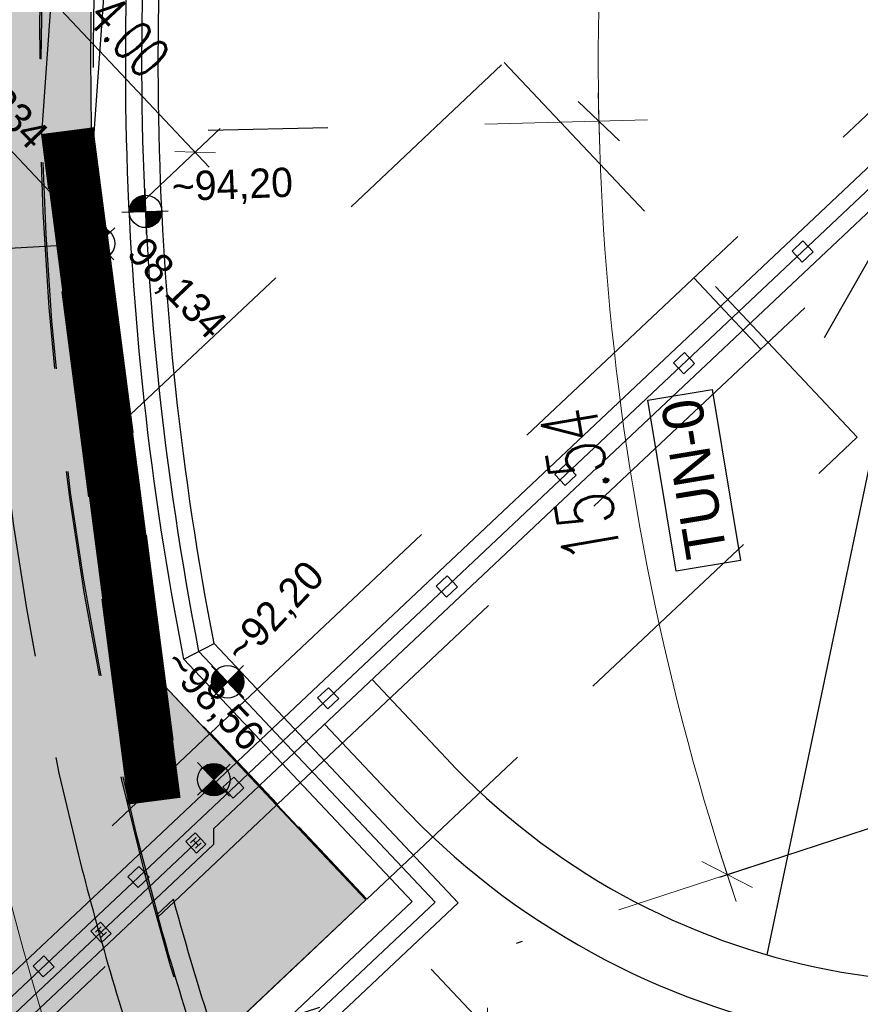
# Model space of a CAD drawing. Header units: metres. Extents: x 3458045 to 3462392, y 5482308 to 5484762.
# Tile 30 of 256: x 3459774 to 3459787, y 5483415 to 5483431. Entities that reach past the tile are written whole.
import ezdxf

# ---------------------------------------------------------------- set-up
doc = ezdxf.new("R2010")
doc.units = ezdxf.units.M
doc.header["$PDMODE"] = 3
doc.header["$PDSIZE"] = 0.1
for name, pattern in [('AUSGEZOGEN', [2, 1, 1]), ('STRICHPUNKT2', [12.7, 6.35, -3.175, 0, -3.175]), ('VERDECKT', [9.525, 6.35, -3.175]), ('VERDECKT2', [4.7625, 3.175, -1.5875])]:
    doc.linetypes.add(name, pattern=pattern)
doc.layers.get('0').update_dxf_attribs({"linetype": 'CONTINUOUS'})
doc.layers.get('DEFPOINTS').update_dxf_attribs({"linetype": 'CONTINUOUS'})
for name, color, linetype in [('SP_ACHSE_8901', 7, 'CONTINUOUS'), ('SP_ACHSE_8911', 7, 'CONTINUOUS'), ('SP_AXIS', 7, 'CONTINUOUS'), ('SP_BAUGRUBE-TEXT', 210, 'AUSGEZOGEN'), ('SP_BAUGRUBE-VERBAU', 210, 'AUSGEZOGEN'), ('SP_Berührungsschutz', 1, 'CONTINUOUS'), ('SP_Blockfugen', 2, 'STRICHPUNKT2'), ('SP_BW5xx-StwWarenhofOst', 7, 'CONTINUOUS'), ('SP_SOLID_Tunnelsohle_L7+8', 254, 'CONTINUOUS'), ('SP_StadtbahnFluchtweg', 1, 'CONTINUOUS'), ('SP_TEXT', 2, 'CONTINUOUS'), ('SP_TrogTunnel-Bautoleranz', 160, 'VERDECKT2'), ('SP_Tunnelportal', 2, 'VERDECKT2'), ('SP_Tunnelsohle_L7+8', 1, 'CONTINUOUS'), ('SP_Tunnelwand-POLYGONAL', 80, 'VERDECKT2'), ('SP_Tunnelwand_L6', 2, 'VERDECKT2'), ('SP_Tunnelwand_L7+8', 2, 'VERDECKT2'), ('SP_Vb_Planung', 10, 'CONTINUOUS'), ('SP_VERM', 1, 'CONTINUOUS'), ('SP_VERM-VA-B44', 150, 'CONTINUOUS'), ('T__AXIS', 3, 'CONTINUOUS')]:
    doc.layers.add(name, color=color, linetype=linetype)
doc.layers.add('SP_Geländer', color=1, linetype='CONTINUOUS', lineweight=25)
doc.layers.add('SP_HILF', color=6, linetype='CONTINUOUS', plot=False)
doc.styles.add('K_ISOCP', font='k_isocp.shx')
doc.styles.add('SP_F', font='romans.shx', dxfattribs={"width": 0.7, "bigfont": 'sp_f.shx'})
doc.linetypes.add('EISENBAHN', pattern='A,0.15,[130,ltypeshp.shx,S=0.25,R=0,X=0,Y=0],0.15', length=0.3)
doc.linetypes.add('ZICKZACK', pattern='A,0.00254,-5.08,[131,ltypeshp.shx,S=5.08,R=0,X=-5.08,Y=0],-10.16,[131,ltypeshp.shx,S=5.08,R=180,X=5.08,Y=0],-5.08', length=20.32254)
doc.dimstyles.new('SOFI25$0', dxfattribs={"dimtxt": 2.5, "dimasz": 0.25, "dimexe": 0.9, "dimexo": 0.625, "dimgap": 0.675, "dimtad": 1, "dimdec": 3, "dimrnd": 0.001, "dimzin": 1, "dimdsep": 46, "dimtxsty": 'SP_F', "dimblk1": 'SOF_BEMSTR1', "dimblk2": 'SOF_BEMSTR2', "dimsah": 1, "dimcen": 2.5, "dimse1": 1, "dimse2": 1, "dimclrd": 1, "dimclre": 1, "dimclrt": 1, "dimaunit": 2, "dimadec": 3, "dimazin": 0, "dimtfac": 1, "dimtdec": 3, "dimtmove": 0, "dimatfit": 3, "dimfxl": 1, "dimtolj": 1, "dimtzin": 0, "dimlwd": 0, "dimlwe": 0, "dimarcsym": 0})

# ---------------------------------------------------------------- blocks, each defined once
blk = doc.blocks.new('A$C7F2E35D4')
at = {"layer": 'SP_Berührungsschutz'}
for points in [[(-0.06, 0.057), (0.06, 0.057)], [(0, -0.057), (0, 0.057)], [(-0.06, -0.057), (0.06, -0.057)]]:
    blk.add_lwpolyline(points, dxfattribs=at)
blk = doc.blocks.new('SOF_BEMSTR2')
at = {"color": 0, "linetype": 'ByBlock', "lineweight": -2}
for p, q in [((0, -20), (0, 8.5)), ((3.535, 3.535), (-3.535, -3.535)), ((-5, 0), (5, 0))]:
    blk.add_line(p, q, dxfattribs=at)
blk = doc.blocks.new('SOFI-HK', base_point=(0, 0.000969))
at = {"color": 0, "linetype": 'Continuous'}
for p, q in [((0, 0.139982), (0, -0.138069)), ((-0.145258, 0.000969), (0.139135, 0.000969))]:
    blk.add_line(p, q, dxfattribs=at)
at = {"color": 0, "linetype": 'Continuous', "const_width": 0.1}
for points in [[(0, 0.050969, 0.414214), (-0.05, 0.000969)], [(0.05, 0.000969, -0.414214), (0, -0.049031)]]:
    blk.add_lwpolyline(points, format="xyb", dxfattribs=at)
at = {"color": 0, "linetype": 'Continuous'}
blk.add_circle((0, 0.000969), 0.1, dxfattribs=at)
blk = doc.blocks.new('SOF_BEMSTR1')
at = {"color": 0, "linetype": 'ByBlock', "lineweight": -2}
for p, q in [((0, 20), (0, -8.5)), ((3.535, 3.535), (-3.535, -3.535)), ((-5, 0), (5, 0))]:
    blk.add_line(p, q, dxfattribs=at)
blk = doc.blocks.new('*D112')
at = {"layer": 'DEFPOINTS', "color": 0, "linetype": 'AUSGEZOGEN', "transparency": 16777216}
for p in [(3459772.823, 5483430.688), (3459776.326, 5483428.493), (3459775.566, 5483427.777)]:
    blk.add_point(p, dxfattribs=at)
at = {"layer": 'SP_VERM-VA-B44', "color": 1, "linetype": 'AUSGEZOGEN', "lineweight": 0, "transparency": 16777216}
blk.add_line((3459773.626, 5483431.359), (3459776.283, 5483428.538), dxfattribs=at)
at = {"layer": 'SP_VERM-VA-B44', "color": 1, "linetype": 'AUSGEZOGEN', "lineweight": 0, "transparency": 16777216, "xscale": 0.0625, "yscale": 0.0625, "zscale": 0.0625}
for name, p, rotation in [('SOF_BEMSTR1', (3459773.584, 5483431.404), 133.285433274), ('SOF_BEMSTR2', (3459776.326, 5483428.493), 313.285433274)]:
    blk.add_blockref(name, p, dxfattribs=dict(at, rotation=rotation))
at = {"layer": 'SP_VERM-VA-B44', "color": 1, "linetype": 'AUSGEZOGEN', "transparency": 16777216, "insert": (3459775.305, 5483430.279), "char_height": 0.625, "attachment_point": 5, "rotation": 313.2854, "style": 'SP_F'}
blk.add_mtext('\\A1;\\A1;4.00{\\H.7x;\\S^ ;}', dxfattribs=at)
blk = doc.blocks.new('*D182')
at = {"layer": 'DEFPOINTS', "color": 0, "linetype": 'AUSGEZOGEN', "transparency": 16777216}
for p in [(3459779.655, 5483416.268), (3459780.803, 5483415.05), (3459777.835, 5483414.554)]:
    blk.add_point(p, dxfattribs=at)
at = {"layer": 'SP_VERM', "color": 1, "linetype": 'AUSGEZOGEN', "lineweight": 0, "transparency": 16777216}
blk.add_line((3459779.028, 5483413.379), (3459780.757, 5483415.007), dxfattribs=at)
at = {"layer": 'SP_VERM', "color": 1, "linetype": 'AUSGEZOGEN', "lineweight": 0, "transparency": 16777216, "xscale": 0.0625, "yscale": 0.0625, "zscale": 0.0625}
for name, p, rotation in [('SOF_BEMSTR1', (3459780.803, 5483415.05), 43.28543321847), ('SOF_BEMSTR2', (3459778.983, 5483413.336), 223.28543321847)]:
    blk.add_blockref(name, p, dxfattribs=dict(at, rotation=rotation))
at = {"layer": 'SP_VERM', "color": 1, "linetype": 'AUSGEZOGEN', "transparency": 16777216, "insert": (3459779.515, 5483414.631), "char_height": 0.625, "attachment_point": 5, "rotation": 43.2854, "style": 'SP_F'}
blk.add_mtext('\\A1;\\A1;2.50{\\H.7x;\\S^ ;}', dxfattribs=at)
blk = doc.blocks.new('*D188')
at = {"layer": 'DEFPOINTS', "color": 0, "linetype": 'AUSGEZOGEN', "transparency": 16777216}
for p in [(3459754.212, 5483421.148), (3459774.001, 5483414.81), (3459761.168, 5483404.84)]:
    blk.add_point(p, dxfattribs=at)
at = {"layer": 'SP_VERM', "color": 1, "linetype": 'AUSGEZOGEN', "lineweight": 0, "transparency": 16777216}
blk.add_line((3459750.688, 5483418.331), (3459761.13, 5483404.89), dxfattribs=at)
at = {"layer": 'SP_VERM', "color": 1, "linetype": 'AUSGEZOGEN', "lineweight": 0, "transparency": 16777216, "xscale": 0.0625, "yscale": 0.0625, "zscale": 0.0625}
for name, p, rotation in [('SOF_BEMSTR2', (3459750.649, 5483418.38), 127.8419269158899), ('SOF_BEMSTR1', (3459761.168, 5483404.84), 307.8419269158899)]:
    blk.add_blockref(name, p, dxfattribs=dict(at, rotation=rotation))
at = {"layer": 'SP_VERM', "color": 1, "linetype": 'AUSGEZOGEN', "transparency": 16777216, "insert": (3459756.289, 5483411.906), "char_height": 0.625, "attachment_point": 5, "rotation": 307.8419, "style": 'SP_F'}
blk.add_mtext('\\A1;\\A1;17.14{\\H.7x;\\S6^ ;}', dxfattribs=at)

msp = doc.modelspace()

# ---------------------------------------------------------------- hatches: boundary and pattern name
at = {"layer": 'SP_BW5xx-StwWarenhofOst'}
h = msp.add_hatch(dxfattribs=at)
h.set_pattern_fill('DOTS', color=96, angle=315)
h.set_pattern_definition([(358.28543, (3459590.6698, 5483012.308), (0.840893, 1.56304), [0, -1.5875])])
h.paths.add_polyline_path([(3459774.9591, 5483428.3821), (3459774.6593, 5483428.3727, 0.0449724), (3459775.7069, 5483419.7832), (3459776.1076, 5483419.3577, -0.0475878)])
at = {"layer": 'SP_SOLID_Tunnelsohle_L7+8'}
h = msp.add_hatch(color=256, dxfattribs=at)
h.dxf.hatch_style = 1
edge = h.paths.add_edge_path()
edge.add_arc((3458857.4544, 5483747.0655), 967.062, 344.1575234, 344.3872259)
edge.add_arc((3459473.9441, 5483574.7903), 326.954, 344.387226, 345.076333)
edge.add_arc((3459597.6475, 5483541.8207), 198.9324, 345.076333, 346.224846)
edge.add_arc((3459650.9358, 5483528.7563), 144.066, 346.224846, 347.832764)
edge.add_arc((3459680.7324, 5483522.3319), 113.5846, 347.832764, 349.90022)
edge.add_arc((3459699.8308, 5483518.93), 94.1856, 349.90022, 352.417547)
edge.add_arc((3459713.0579, 5483517.1693), 80.8418, 352.417547, 355.414439)
edge.add_arc((3459719.6894, 5483516.5932), 74.1855, 355.448462, 356.346692)
edge.add_arc((3459720.9584, 5483516.5061), 72.9136, 356.351432, 375.12014)
edge.add_arc((3459716.6802, 5483515.3015), 77.3579, 15.154925, 18.396868)
edge.add_arc((3459706.2115, 5483511.8197), 88.3904, 18.396868, 21.208821)
edge.add_arc((3459692.0649, 5483506.3301), 103.5648, 21.208821, 23.581379)
edge.add_arc((3459671.7932, 5483497.4815), 125.6835, 23.581379, 25.512141)
edge.add_arc((3459639.9853, 5483482.3016), 160.928, 25.512141, 27.001116)
edge.add_arc((3459718.8773, 5483524.65), 71.4345, 25.465137, 28.775179)
edge.add_arc((3459376.7002, 5483342.4929), 459.0716, 28.144677, 28.653199)
edge.add_arc((3459249.8469, 5483273.6151), 603.4176, 28.6167245, 28.7545471)
edge.add_line((3459778.8562, 5483563.8942), (3459778.5506, 5483564.8679))
edge.add_arc((3459246.486, 5483271.2535), 607.7024, 28.8916589, 28.9859415)
edge.add_line((3459778.0667, 5483565.7431), (3459768.6807, 5483560.5519))
edge.add_arc((3460160.896, 5483776.6646), 447.8142, 208.854995, 208.982431)
edge.add_line((3459769.1624, 5483559.6801), (3459769.8148, 5483558.9069))
edge.add_arc((3459249.8406, 5483273.6102), 593.0999, 28.6168449, 28.7524621, ccw=False)
edge.add_arc((3459440.8442, 5483377.5455), 375.6491, 28.04865, 28.653818, ccw=False)
edge.add_arc((3459582.0854, 5483452.7987), 215.6113, 27.001109, 28.04865, ccw=False)
edge.add_arc((3459639.9853, 5483482.3016), 150.628, 25.512141, 27.001109, ccw=False)
edge.add_arc((3459671.7932, 5483497.4815), 115.3835, 23.581379, 25.512141, ccw=False)
edge.add_arc((3459692.0649, 5483506.3301), 93.2648, 21.20882, 23.581379, ccw=False)
edge.add_arc((3459706.2115, 5483511.8197), 78.0904, 18.3967, 21.20882, ccw=False)
edge.add_arc((3459716.6813, 5483515.3019), 67.0567, 15.1549, 18.3967, ccw=False)
edge.add_arc((3459720.9787, 5483516.5082), 62.5934, -3.878778, 15.117461, ccw=False)
edge.add_arc((3459719.7195, 5483516.591), 63.8553, 355.448275, 356.123471, ccw=False)
edge.add_arc((3459713.1809, 5483517.1562), 70.4182, 352.431338, 355.41208, ccw=False)
edge.add_arc((3459699.8288, 5483518.9303), 83.8876, 349.900073, 352.431338, ccw=False)
edge.add_arc((3459680.7324, 5483522.3319), 103.2847, 347.832763, 349.900073, ccw=False)
edge.add_arc((3459650.9358, 5483528.7563), 133.766, 346.224846, 347.832763, ccw=False)
edge.add_arc((3459597.6475, 5483541.8207), 188.6324, 345.076333, 346.224846, ccw=False)
edge.add_arc((3459473.9441, 5483574.7903), 316.654, 344.387226, 345.076333, ccw=False)
edge.add_arc((3458857.4544, 5483747.0655), 956.762, 344.1575234, 344.3872258, ccw=False)
edge.add_line((3459777.8746, 5483485.8757), (3459768.1652, 5483451.5731))
edge.add_arc((3460235.8213, 5483318.7283), 486.1584, 164.142005, 164.465842)
edge.add_arc((3459925.9207, 5483404.8704), 164.5082, 164.465842, 165.436874)
edge.add_arc((3459863.548, 5483421.0744), 100.065, 165.436874, 167.055656)
edge.add_arc((3459836.6312, 5483427.2611), 72.4464, 167.055656, 169.321948)
edge.add_arc((3459825.5145, 5483429.4052), 61.1249, 169.36621, 170.436557)
edge.add_arc((3459822.8296, 5483429.8673), 58.4005, 170.446005, 171.374328)
edge.add_arc((3459822.827, 5483429.8675), 58.3979, 171.374105, 181.27373)
edge.add_line((3459764.4435, 5483428.5694), (3459763.7283, 5483428.5535))
edge.add_line((3459763.7283, 5483428.5535), (3459765.1423, 5483424.2417))
edge.add_line((3459765.1423, 5483424.2417), (3459773.0292, 5483411.4442))
edge.add_line((3459773.0292, 5483411.4442), (3459778.948, 5483417.0189))
edge.add_line((3459778.948, 5483417.0189), (3459775.6909, 5483420.4769))
edge.add_arc((3459821.7364, 5483429.9486), 47.0096, 170.06678, 191.62372, ccw=False)
edge.add_arc((3459825.0894, 5483429.4811), 50.3931, 169.37086, 170.20087, ccw=False)
edge.add_arc((3459836.6312, 5483427.2611), 62.1464, 167.055656, 169.321948, ccw=False)
edge.add_arc((3459863.548, 5483421.0744), 89.765, 165.436867, 167.055656, ccw=False)
edge.add_arc((3459925.9216, 5483404.8701), 154.2091, 164.465124, 165.436867, ccw=False)
edge.add_arc((3460237.4715, 5483318.2654), 477.5722, 164.141522, 164.465124, ccw=False)
edge.add_line((3459778.0759, 5483448.7679), (3459787.7833, 5483483.0639))

# ---------------------------------------------------------------- linework, layer by layer
at = {"layer": 'SP_ACHSE_8901'}
msp.add_lwpolyline([(3459781.1454, 5483484.9475), (3459771.4367, 5483450.6471, 0.0014127), (3459770.6978, 5483448.0178, 0.004238), (3459769.9887, 5483445.3804, 0.0070634), (3459769.3394, 5483442.7278, 0.0098889), (3459768.7805, 5483440.0547, 0.0046703), (3459768.5919, 5483438.9957, 0.1922114), (3459777.2143, 5483399.1378, 0.0169098)], format="xyb", dxfattribs=at)
at = {"layer": 'SP_ACHSE_8911'}
msp.add_lwpolyline([(3459779.9669, 5483401.3496, -0.1898543), (3459772.019, 5483438.2528, -0.0048267), (3459772.1981, 5483439.2782, -0.0102194), (3459772.7329, 5483441.8661, -0.0072994), (3459773.3582, 5483444.4337, -0.0043796), (3459774.0432, 5483446.9861, -0.0014599), (3459774.758, 5483449.5304), (3459784.8281, 5483485.1076, 0.0010135), (3459785.8599, 5483488.7717, 0.0030406), (3459786.8619, 5483492.4439, 0.0050678), (3459787.8042, 5483496.1319, 0.0070949), (3459788.6565, 5483499.8416, 0.0091222), (3459789.3881, 5483503.5769, 0.0111495), (3459789.9676, 5483507.3387, 0.0096243), (3459790.2818, 5483510.1571, 0.0966281), (3459787.5873, 5483536.6729, 0.005752), (3459787.0914, 5483538.2453, 0.0123927), (3459785.7657, 5483541.9647, 0.0104385), (3459784.2716, 5483545.6199, 0.0084844), (3459782.6402, 5483549.216, 0.0065303), (3459780.9016, 5483552.7616, 0.0045764), (3459779.0846, 5483556.2677, 0.0026224), (3459777.2173, 5483559.7474, 0.0769413), (3459666.0197, 5483705.8087)], format="xyb", dxfattribs=at)
at = {"layer": 'SP_AXIS'}
for points in [[(3459779.9669, 5483401.3496, -0.1898543), (3459772.019, 5483438.2528, -0.0048267), (3459772.1981, 5483439.2782, -0.0102194), (3459772.7329, 5483441.8661, -0.0072994), (3459773.3582, 5483444.4337, -0.0043796), (3459774.0432, 5483446.9861, -0.0014599), (3459774.758, 5483449.5304), (3459784.8281, 5483485.1076, 0.0010135), (3459785.8599, 5483488.7717, 0.0030406), (3459786.8619, 5483492.4439, 0.0050678), (3459787.8042, 5483496.1319, 0.0070949), (3459788.6565, 5483499.8416, 0.0091222), (3459789.3881, 5483503.5769, 0.0111495), (3459789.9676, 5483507.3387, 0.0096243), (3459790.2818, 5483510.1571, 0.0966281), (3459787.5873, 5483536.6729, 0.005752), (3459787.0914, 5483538.2453, 0.0123927), (3459785.7657, 5483541.9647, 0.0104385), (3459784.2716, 5483545.6199, 0.0084844), (3459782.6402, 5483549.216, 0.0065303), (3459780.9016, 5483552.7616, 0.0045764), (3459779.0846, 5483556.2677, 0.0026224), (3459777.2173, 5483559.7474, 0.0769413), (3459666.0197, 5483705.8087)], [(3459751.0056, 5483586.8549, -0.0004357), (3459755.6442, 5483579.3114, 0.0003596), (3459761.2625, 5483570.1726, 0.0010789), (3459766.9071, 5483561.05, 0.0017982), (3459772.6041, 5483551.96, 0.0025175), (3459778.3793, 5483542.9196, 0.0032367), (3459784.2581, 5483533.9462, 0.0012132), (3459786.2052, 5483531.0326, 0.0550745), (3459885.4353, 5483413.6014, -0.0246156), (3459912.6205, 5483385.1364, -0.0008768), (3459913.5588, 5483384.0479, -0.0037507), (3459918.2074, 5483378.5492, -0.002679), (3459922.785, 5483372.9911, -0.0016074), (3459927.3148, 5483367.3939, -0.0005358), (3459931.8205, 5483361.7774, 0.0005358), (3459936.3262, 5483356.161, 0.0009761), (3459939.4013, 5483352.3529, 0.0064816), (3459955.9914, 5483332.4309), (3459959.947, 5483327.8043)], [(3459781.1454, 5483484.9475), (3459771.4367, 5483450.6471, 0.0014127), (3459770.6978, 5483448.0178, 0.004238), (3459769.9887, 5483445.3804, 0.0070634), (3459769.3394, 5483442.7278, 0.0098889), (3459768.7805, 5483440.0547, 0.0046703), (3459768.5919, 5483438.9957, 0.1922114), (3459777.2143, 5483399.1378, 0.0169098)]]:
    msp.add_lwpolyline(points, format="xyb", dxfattribs=at)
at = {"layer": 'SP_BAUGRUBE-VERBAU'}
msp.add_line((3459776.1534, 5483420.7151), (3459776.6165, 5483420.9527), dxfattribs=at)
at = {"layer": 'SP_BAUGRUBE-VERBAU', "linetype": 'ZICKZACK', "ltscale": 0.2}
msp.add_lwpolyline([(3459776.3849, 5483420.834, -0.089148), (3459776.1386, 5483437.5748, -0.0048267), (3459776.3037, 5483438.5202, -0.0102194), (3459776.8034, 5483440.9376, -0.0072994), (3459777.3998, 5483443.3869, -0.0043796), (3459778.0659, 5483445.8686, -0.0014599), (3459778.7741, 5483448.3894), (3459784.0288, 5483466.9542)], format="xyb", dxfattribs=at)
at = {"layer": 'SP_BAUGRUBE-VERBAU'}
for points in [[(3459776.1534, 5483420.7151, -0.084693), (3459775.7522, 5483436.7124, -0.0048267)], [(3459776.6165, 5483420.9527, -0.0838664), (3459776.2455, 5483436.63, -0.0048267)]]:
    msp.add_lwpolyline(points, format="xyb", dxfattribs=at)
for points in [[(3459776.6165, 5483420.9527), (3459780.3615, 5483416.9765)], [(3459776.1534, 5483420.7151), (3459779.6547, 5483416.9977)], [(3459767.093, 5483404.4793), (3459780.3615, 5483416.9765)], [(3459767.1142, 5483405.1861), (3459779.6547, 5483416.9977)]]:
    msp.add_lwpolyline(points, dxfattribs=at)
at = {"layer": 'SP_BAUGRUBE-VERBAU', "linetype": 'ZICKZACK', "ltscale": 0.2, "flags": 128}
for points in [[(3459776.3849, 5483420.834), (3459780.0081, 5483416.9871)], [(3459767.1036, 5483404.8327), (3459780.0081, 5483416.9871)]]:
    msp.add_lwpolyline(points, dxfattribs=at)
at = {"layer": 'SP_Berührungsschutz', "color": 96, "ltscale": 0.5}
msp.add_lwpolyline([(3459774.8911, 5483416.3684), (3459775.0367, 5483416.5055), (3459774.8721, 5483416.6802), (3459774.7265, 5483416.5431)], close=True, dxfattribs=at)
at = {"layer": 'SP_Blockfugen'}
for p, q in [((3459763.7317, 5483428.5435), (3459778.3626, 5483428.8711)), ((3459772.1994, 5483413.4101), (3459789.6712, 5483419.0964))]:
    msp.add_line(p, q, dxfattribs=at)
at = {"layer": 'SP_BW5xx-StwWarenhofOst', "color": 96, "linetype": 'VERDECKT', "ltscale": 0.5, "flags": 128}
for points in [[(3459775.2522, 5483424.3903), (3459781.0706, 5483429.8705)], [(3459786.4871, 5483424.1198), (3459781.0706, 5483429.8705)], [(3459778.9625, 5483417.0326), (3459786.4871, 5483424.1198)]]:
    msp.add_lwpolyline(points, dxfattribs=at)
at = {"layer": 'SP_BW5xx-StwWarenhofOst', "color": 96, "linetype": 'VERDECKT', "ltscale": 0.7, "flags": 128}
for points in [[(3459776.5628, 5483419.5804), (3459787.1891, 5483429.589)], [(3459777.5913, 5483418.4885), (3459788.2176, 5483428.4971)], [(3459783.9782, 5483426.5647), (3459785.0066, 5483425.4728)], [(3459776.5628, 5483419.5804), (3459777.5913, 5483418.4885)], [(3459777.9173, 5483418.1423), (3459778.9625, 5483417.0326)]]:
    msp.add_lwpolyline(points, dxfattribs=at)
at = {"layer": 'SP_BW5xx-StwWarenhofOst', "color": 96, "flags": 128}
msp.add_lwpolyline([(3459776.9742, 5483419.1436), (3459787.6005, 5483429.1523)], dxfattribs=at)
at = {"layer": 'SP_BW5xx-StwWarenhofOst', "color": 96, "ltscale": 0.5}
for points in [[(3459778.171, 5483390.1691), (3459764.8212, 5483407.3536), (3459787.7719, 5483428.9703)], [(3459766.1462, 5483408.2967), (3459776.4103, 5483417.9641)]]:
    msp.add_lwpolyline(points, dxfattribs=at)
at = {"layer": 'SP_BW5xx-StwWarenhofOst', "color": 96, "ltscale": 0.5, "flags": 128}
msp.add_lwpolyline([(3459777.317, 5483418.7796), (3459787.9433, 5483428.7883)], dxfattribs=at)
at = {"layer": 'SP_BW5xx-StwWarenhofOst', "color": 96}
for points in [[(3459787.5644, 5483427.9457), (3459785.1004, 5483416.1784)], [(3459787.331, 5483428.0115), (3459785.9773, 5483425.6462)]]:
    msp.add_lwpolyline(points, dxfattribs=at)
for points in [[(3459779.0409, 5483420.4033), (3459780.1769, 5483419.1972, 0.3231285), (3459792.6884, 5483416.7489), (3459800.6424, 5483420.2927), (3459816.2633, 5483427.2498)], [(3459778.3129, 5483419.7177), (3459779.4479, 5483418.5126, 0.3229424), (3459793.1011, 5483415.8379), (3459801.0494, 5483419.3793), (3459816.6701, 5483426.3363)]]:
    msp.add_lwpolyline(points, format="xyb", dxfattribs=at)
at = {"layer": 'SP_BW5xx-StwWarenhofOst', "color": 96, "ltscale": 0.5}
for points in [[(3459785.6437, 5483426.8078), (3459785.8112, 5483426.9655), (3459785.6535, 5483427.133), (3459785.486, 5483426.9753)], [(3459783.8239, 5483425.0937), (3459783.9913, 5483425.2514), (3459783.8336, 5483425.4189), (3459783.6662, 5483425.2612)], [(3459782.004, 5483423.3797), (3459782.1714, 5483423.5374), (3459782.0137, 5483423.7048), (3459781.8463, 5483423.5471)], [(3459780.1841, 5483421.6656), (3459780.3516, 5483421.8233), (3459780.1939, 5483421.9907), (3459780.0264, 5483421.833)], [(3459778.3643, 5483419.9515), (3459778.5317, 5483420.1092), (3459778.374, 5483420.2766), (3459778.2066, 5483420.1189)], [(3459776.9084, 5483418.5802), (3459777.0758, 5483418.7379), (3459776.9181, 5483418.9054), (3459776.7507, 5483418.7477)], [(3459776.347, 5483417.7396), (3459776.4926, 5483417.8768), (3459776.328, 5483418.0515), (3459776.1824, 5483417.9143)], [(3459775.4525, 5483417.209), (3459775.6199, 5483417.3667), (3459775.4622, 5483417.5341), (3459775.2948, 5483417.3764)]]:
    msp.add_lwpolyline(points, close=True, dxfattribs=at)
at = {"layer": 'SP_BW5xx-StwWarenhofOst', "color": 96, "linetype": 'VERDECKT', "ltscale": 0.5}
msp.add_lwpolyline([(3459776.4527, 5483419.6827), (3459778.9552, 5483417.0257)], dxfattribs=at)
at = {"layer": 'SP_Geländer', "color": 96, "ltscale": 0.5}
msp.add_lwpolyline([(3459773.9966, 5483415.8377), (3459774.164, 5483415.9954), (3459774.0063, 5483416.1628), (3459773.8389, 5483416.0051)], close=True, dxfattribs=at)
at = {"layer": 'SP_HILF'}
msp.add_lwpolyline([(3459777.8746, 5483485.8757), (3459768.1652, 5483451.5731, 0.001413), (3459767.4218, 5483448.9278, 0.004237), (3459766.698, 5483446.2354, 0.0070634), (3459766.0258, 5483443.4894, 0.0098889), (3459765.4393, 5483440.6847, 0.0046703), (3459765.2391, 5483439.5605, 0.0040506), (3459765.0896, 5483438.6262, 0.0432221), (3459764.4435, 5483428.5694), (3459763.7283, 5483428.5535), (3459765.1423, 5483424.2417), (3459773.0292, 5483411.4442), (3459778.948, 5483417.0189), (3459775.6909, 5483420.4769, -0.0943383), (3459775.4315, 5483438.0577, -0.0036216), (3459775.561, 5483438.7762, -0.0098889), (3459776.0641, 5483441.1821, -0.0070634), (3459776.667, 5483443.6455, -0.0042401), (3459777.3461, 5483446.1712, -0.001412), (3459778.0759, 5483448.7679), (3459787.7833, 5483483.0639, 0.0010023)], format="xyb", dxfattribs=at)
at = {"layer": 'SP_StadtbahnFluchtweg', "linetype": 'VERDECKT2'}
for points in [[(3459786.1479, 5483483.5279), (3459776.4401, 5483449.2308, 0.0014127), (3459775.7079, 5483446.6252, 0.004238), (3459775.0217, 5483444.0729, 0.0070634), (3459774.4073, 5483441.5629, 0.0098889), (3459773.8904, 5483439.0912, 0.0046703), (3459773.7196, 5483438.1317, 0.1037103), (3459774.5359, 5483417.7092, 0.0169098)], [(3459774.5359, 5483417.7092, 0.0086991), (3459774.988, 5483416.0366, 0.0169098)]]:
    msp.add_lwpolyline(points, format="xyb", dxfattribs=at)
at = {"layer": 'SP_StadtbahnFluchtweg', "linetype": 'Continuous'}
msp.add_lwpolyline([(3459774.988, 5483416.0366, 0.009502), (3459775.5481, 5483414.2287, 0.0169098)], format="xyb", dxfattribs=at)
at = {"layer": 'SP_TEXT', "color": 1, "lineweight": 25}
msp.add_lwpolyline([(3459784.6949, 5483422.2279), (3459783.7078, 5483422.0646), (3459783.273, 5483424.6876), (3459784.2601, 5483424.8509)], close=True, dxfattribs=at)
at = {"layer": 'SP_TrogTunnel-Bautoleranz'}
msp.add_lwpolyline([(3459776.3855, 5483414.6053, -0.1208338), (3459774.5845, 5483437.8306, -0.0048267), (3459774.7549, 5483438.8062, -0.0102194), (3459775.2678, 5483441.2879, -0.0072994), (3459775.8751, 5483443.7818, -0.0043796), (3459776.5483, 5483446.2902, -0.0014599), (3459777.259, 5483448.8198), (3459787.3299, 5483484.3995, 0.0010135), (3459788.364, 5483488.072, 0.0030406), (3459789.3743, 5483491.7747, 0.0050678), (3459790.3297, 5483495.5138, 0.0070949), (3459791.1985, 5483499.2954, 0.0091222), (3459791.9483, 5483503.1238, 0.0111495), (3459792.5455, 5483507.0002, 0.0096243), (3459792.8708, 5483509.9188, 0.0966281), (3459790.0758, 5483537.4262, 0.005752), (3459789.5618, 5483539.0559, 0.0123927), (3459788.1924, 5483542.898, 0.0104385), (3459786.6572, 5483546.6537, 0.0084844), (3459784.9894, 5483550.3301, 0.0065303), (3459783.2208, 5483553.9367, 0.0045764), (3459781.3819, 5483557.4851, 0.0026224), (3459779.5017, 5483560.9888, 0.0020183), (3459777.1644, 5483565.2555)], format="xyb", dxfattribs=at)
at = {"layer": 'SP_Tunnelportal', "linetype": 'AUSGEZOGEN'}
msp.add_line((3459776.9596, 5483419.1299), (3459777.3024, 5483418.7659), dxfattribs=at)
at = {"layer": 'SP_Tunnelportal', "linetype": 'VERDECKT', "ltscale": 0.7, "flags": 128}
for points in [[(3459765.3466, 5483409.0162), (3459776.5482, 5483419.5667)], [(3459766.856, 5483408.3772), (3459775.7568, 5483416.7607)]]:
    msp.add_lwpolyline(points, dxfattribs=at)
at = {"layer": 'SP_Tunnelportal', "linetype": 'AUSGEZOGEN', "flags": 128}
msp.add_lwpolyline([(3459765.147, 5483408.0039), (3459776.9596, 5483419.1299)], dxfattribs=at)
at = {"layer": 'SP_Tunnelportal', "linetype": 'AUSGEZOGEN', "ltscale": 0.5, "flags": 128}
for points in [[(3459776.6065, 5483418.1105), (3459777.3024, 5483418.7659)], [(3459776.6065, 5483418.1105), (3459776.6064, 5483417.87), (3459776.6064, 5483417.87)], [(3459766.1872, 5483408.0564), (3459776.6064, 5483417.87)]]:
    msp.add_lwpolyline(points, dxfattribs=at)
at = {"layer": 'SP_Tunnelsohle_L7+8', "color": 1, "linetype": 'VERDECKT2', "flags": 128}
for points in [[(3459777.5767, 5483418.4748), (3459778.948, 5483417.0189)], [(3459776.6469, 5483414.8515), (3459778.948, 5483417.0189)]]:
    msp.add_lwpolyline(points, dxfattribs=at)
at = {"layer": 'SP_Tunnelwand-POLYGONAL'}
for points in [[(3459773.9732, 5483428.7728), (3459774.6237, 5483437.9146), (3459776.8231, 5483447.1822)], [(3459774.7712, 5483428.716), (3459775.4171, 5483437.793), (3459777.6015, 5483446.9975)], [(3459775.9885, 5483419.4696), (3459774.7665, 5483428.8759)], [(3459775.3097, 5483418.485), (3459773.9732, 5483428.7728)]]:
    msp.add_lwpolyline(points, dxfattribs=at)
at = {"layer": 'SP_Tunnelwand-POLYGONAL', "const_width": 0.8}
msp.add_lwpolyline([(3459775.7063, 5483418.5365), (3459774.3698, 5483428.8243)], dxfattribs=at)
at = {"layer": 'SP_Tunnelwand_L6', "color": 1}
msp.add_line((3459776.0037, 5483416.9932), (3459775.7568, 5483416.7607), dxfattribs=at)
at = {"layer": 'SP_Tunnelwand_L7+8'}
for p, q in [((3459776.0037, 5483416.9932), (3459777.5767, 5483418.4748)), ((3459775.7462, 5483416.7988), (3459775.9932, 5483417.0314))]:
    msp.add_line(p, q, dxfattribs=at)
for points in [[(3459775.7568, 5483416.7607, -0.1092003), (3459774.6091, 5483437.8265, -0.0048267), (3459774.7795, 5483438.8016, -0.0102194), (3459775.2922, 5483441.2823, -0.0072994), (3459775.8993, 5483443.7755, -0.0043796), (3459776.5724, 5483446.2835, -0.0014599), (3459777.2831, 5483448.813), (3459787.3539, 5483484.3927, 0.0010135), (3459788.3881, 5483488.0653, 0.0030406), (3459789.3985, 5483491.7683, 0.0050678), (3459790.354, 5483495.5078, 0.0070949), (3459791.223, 5483499.2902, 0.0091222), (3459791.9729, 5483503.1195, 0.0111495), (3459792.5703, 5483506.997, 0.0096243), (3459792.8957, 5483509.9165, 0.0966281), (3459790.0998, 5483537.4334, 0.005752), (3459789.5855, 5483539.0637, 0.0123927), (3459788.2157, 5483542.907, 0.0104385), (3459786.6802, 5483546.6636, 0.0084844), (3459785.012, 5483550.3409, 0.0065303), (3459783.2431, 5483553.948, 0.0045764), (3459781.404, 5483557.4968, 0.0026224), (3459779.5237, 5483561.0007, 0.0020142), (3459777.1912, 5483565.2588)], [(3459775.6909, 5483420.4769, -0.0902889), (3459775.3985, 5483437.6966, -0.0048267), (3459775.5662, 5483438.6564, -0.0102194), (3459776.0722, 5483441.1044, -0.0072994), (3459776.6737, 5483443.5749, -0.0043796), (3459777.3432, 5483446.0694, -0.0014599), (3459778.0526, 5483448.5944), (3459788.1237, 5483484.1749, 0.0010135), (3459789.1586, 5483487.85, 0.0030406), (3459790.1715, 5483491.5624, 0.0050678), (3459791.131, 5483495.3176, 0.0070949), (3459792.0051, 5483499.1221, 0.0091222), (3459792.7607, 5483502.9801, 0.0111495), (3459793.3635, 5483506.8928, 0.0096243), (3459793.6924, 5483509.8432, 0.0966281), (3459790.8655, 5483537.6652, 0.005752), (3459790.3457, 5483539.3131, 0.0123927), (3459788.9624, 5483543.1942, 0.0104385), (3459787.4142, 5483546.9817, 0.0084844), (3459785.7348, 5483550.6837, 0.0065303), (3459783.9568, 5483554.3096, 0.0045764), (3459782.1109, 5483557.8714, 0.0026224), (3459780.2266, 5483561.3827, 0.0011854), (3459778.8562, 5483563.8942)]]:
    msp.add_lwpolyline(points, format="xyb", dxfattribs=at)
msp.add_lwpolyline([(3459775.6909, 5483420.4769), (3459777.5767, 5483418.4748)], dxfattribs=at)
at = {"layer": 'SP_Tunnelwand_L7+8', "linetype": 'AUSGEZOGEN'}
for points in [[(3459776.6469, 5483414.8515, -0.0117141), (3459775.9932, 5483417.0314, -0.009725)], [(3459776.303, 5483414.9398, -0.009725), (3459775.7568, 5483416.7607, -0.0048267)]]:
    msp.add_lwpolyline(points, format="xyb", dxfattribs=at)
at = {"layer": 'SP_Vb_Planung', "linetype": 'AUSGEZOGEN', "lineweight": 13, "ltscale": 13}
for points in [[(3459780.3831, 5483401.6267, -0.1898543), (3459772.5124, 5483438.1716, -0.0048267), (3459772.6898, 5483439.1874, -0.0102194), (3459773.2204, 5483441.7549, -0.0072994), (3459773.8422, 5483444.3083, -0.0043796), (3459774.525, 5483446.8523, -0.0014599), (3459775.239, 5483449.3937), (3459785.3092, 5483484.9715, 0.0010135), (3459786.3415, 5483488.6371, 0.0030406), (3459787.3451, 5483492.3152, 0.0050678), (3459788.2899, 5483496.013, 0.0070949), (3459789.1454, 5483499.7366, 0.0091222), (3459789.8804, 5483503.4898, 0.0111495), (3459790.4634, 5483507.2736, 0.0096243), (3459790.7797, 5483510.1112, 0.0966281), (3459788.0659, 5483536.8178, 0.005752), (3459787.5665, 5483538.4011, 0.0123927), (3459786.2324, 5483542.1442, 0.0104385), (3459784.7304, 5483545.8187, 0.0084844), (3459783.092, 5483549.4303, 0.0065303), (3459781.3476, 5483552.9876, 0.0045764), (3459779.5264, 5483556.5018, 0.0026224), (3459777.6566, 5483559.9861, 0.0769413), (3459666.3666, 5483706.1689)], [(3459779.5507, 5483401.0725, -0.1898543), (3459771.5256, 5483438.334, -0.0048267), (3459771.7064, 5483439.369, -0.0102194), (3459772.2455, 5483441.9773, -0.0072994), (3459772.8741, 5483444.5591, -0.0043796), (3459773.5614, 5483447.1199, -0.0014599), (3459774.277, 5483449.667), (3459784.347, 5483485.2438, 0.0010135), (3459785.3783, 5483488.9062, 0.0030406), (3459786.3787, 5483492.5726, 0.0050678), (3459787.3185, 5483496.2507, 0.0070949), (3459788.1677, 5483499.9466, 0.0091222), (3459788.8957, 5483503.664, 0.0111495), (3459789.4719, 5483507.4038, 0.0096243), (3459789.7839, 5483510.2029, 0.0966281), (3459787.1088, 5483536.5281, 0.005752), (3459786.6163, 5483538.0894, 0.0123927), (3459785.299, 5483541.7852, 0.0104385), (3459783.8128, 5483545.4211, 0.0084844), (3459782.1884, 5483549.0017, 0.0065303), (3459780.4555, 5483552.5356, 0.0045764), (3459778.6428, 5483556.0336, 0.0026224), (3459776.7779, 5483559.5086, 0.0769413), (3459665.6729, 5483705.4486)], [(3459780.6644, 5483485.084), (3459770.9556, 5483450.7832, 0.0014127), (3459770.2161, 5483448.1517, 0.004238), (3459769.5048, 5483445.5062, 0.0070634), (3459768.8521, 5483442.8398, 0.0098889), (3459768.2891, 5483440.1473, 0.0046703), (3459768.0988, 5483439.0787, 0.1922114), (3459776.7996, 5483398.8584, 0.0169098)], [(3459781.6264, 5483484.811), (3459771.9178, 5483450.5109, 0.0014127), (3459771.1796, 5483447.8839, 0.004238), (3459770.4727, 5483445.2547, 0.0070634), (3459769.8267, 5483442.6158, 0.0098889), (3459769.2718, 5483439.962, 0.0046703), (3459769.0849, 5483438.9126, 0.1922114), (3459777.629, 5483399.4171, 0.0169098)]]:
    msp.add_lwpolyline(points, format="xyb", dxfattribs=at)
at = {"layer": 'SP_Vb_Planung', "linetype": 'EISENBAHN', "lineweight": 13, "ltscale": 13}
for points in [[(3459779.9669, 5483401.3496, -0.1898543), (3459772.019, 5483438.2528, -0.0048267), (3459772.1981, 5483439.2782, -0.0102194), (3459772.7329, 5483441.8661, -0.0072994), (3459773.3582, 5483444.4337, -0.0043796), (3459774.0432, 5483446.9861, -0.0014599), (3459774.758, 5483449.5304), (3459784.8281, 5483485.1076, 0.0010135), (3459785.8599, 5483488.7717, 0.0030406), (3459786.8619, 5483492.4439, 0.0050678), (3459787.8042, 5483496.1319, 0.0070949), (3459788.6565, 5483499.8416, 0.0091222), (3459789.3881, 5483503.5769, 0.0111495), (3459789.9676, 5483507.3387, 0.0096243), (3459790.2818, 5483510.1571, 0.0966281), (3459787.5873, 5483536.6729, 0.005752), (3459787.0914, 5483538.2453, 0.0123927), (3459785.7657, 5483541.9647, 0.0104385), (3459784.2716, 5483545.6199, 0.0084844), (3459782.6402, 5483549.216, 0.0065303), (3459780.9016, 5483552.7616, 0.0045764), (3459779.0846, 5483556.2677, 0.0026224), (3459777.2173, 5483559.7474, 0.0769413), (3459666.0197, 5483705.8087)], [(3459781.1454, 5483484.9475), (3459771.4367, 5483450.6471, 0.0014127), (3459770.6978, 5483448.0178, 0.004238), (3459769.9887, 5483445.3804, 0.0070634), (3459769.3394, 5483442.7278, 0.0098889), (3459768.7805, 5483440.0547, 0.0046703), (3459768.5919, 5483438.9957, 0.1922114), (3459777.2143, 5483399.1378, 0.0169098)]]:
    msp.add_lwpolyline(points, format="xyb", dxfattribs=at)
at = {"layer": 'SP_VERM', "color": 1, "linetype": 'AUSGEZOGEN', "lineweight": 0}
msp.add_lwpolyline([(3459784.6031, 5483417.0729, -0.1227151), (3459783.0595, 5483436.5112, -0.0047478), (3459783.2004, 5483437.3101, -0.01005), (3459783.6397, 5483439.4218, -0.0071784), (3459784.1891, 5483441.672, -0.004307), (3459784.8285, 5483444.0522, -0.0004497), (3459785.0484, 5483444.8406)], format="xyb", dxfattribs=at)
at = {"layer": 'SP_VERM-VA-B44', "linetype": 'VERDECKT2'}
for q in [(3459772.0992, 5483430.0064), (3459769.6754, 5483426.7938)]:
    msp.add_line((3459774.8417, 5483427.0946), q, dxfattribs=at)
at = {"layer": 'T__AXIS'}
msp.add_lwpolyline([(3459778.5101, 5483400.3795, -0.1903342), (3459770.3083, 5483438.634, -0.0047478), (3459770.4922, 5483439.6766, -0.01005), (3459771.0392, 5483442.3074, -0.0071784), (3459771.6766, 5483444.918, -0.004307), (3459772.3738, 5483447.5133, -0.0014357), (3459773.1007, 5483450.1004), (3459783.1886, 5483485.7402, 0.0010265), (3459784.2072, 5483489.3579, 0.0030796), (3459785.1961, 5483492.9837, 0.0051327), (3459786.1253, 5483496.6253, 0.0071859), (3459786.9645, 5483500.2887, 0.0092391), (3459787.6829, 5483503.9775, 0.0112924), (3459788.2492, 5483507.6926, 0.0097473), (3459788.5535, 5483510.4758, 0.0955136), (3459785.9526, 5483536.0318, 0.0058171), (3459785.4666, 5483537.583, 0.0125278), (3459784.1652, 5483541.2521, 0.0105457), (3459782.6959, 5483544.8573, 0.0085637), (3459781.0898, 5483548.4038, 0.0065817), (3459779.3771, 5483551.9001, 0.0045998), (3459777.5866, 5483555.3573, 0.0026179), (3459775.7464, 5483558.7883, 0.0770008), (3459664.8059, 5483704.5483)], format="xyb", dxfattribs=at)

# ---------------------------------------------------------------- block references
at = {"layer": 'SP_BAUGRUBE-TEXT', "linetype": 'AUSGEZOGEN', "xscale": 2.500000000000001, "yscale": 2.500000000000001, "zscale": 2.500000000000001}
for p, rotation in [((3459775.5665, 5483427.5859), 1.669711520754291), ((3459776.8252, 5483420.3665), 46.02906146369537)]:
    msp.add_blockref('SOFI-HK', p, dxfattribs=dict(at, rotation=rotation))
at = {"layer": 'SP_Berührungsschutz', "color": 96, "ltscale": 0.5, "rotation": 223.2854335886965}
msp.add_blockref('A$C7F2E35D4', (3459774.8816, 5483416.5243), dxfattribs=at)
at = {"layer": 'SP_BW5xx-StwWarenhofOst', "color": 96, "ltscale": 0.5, "rotation": 223.2854335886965}
msp.add_blockref('A$C7F2E35D4', (3459776.3375, 5483417.8956), dxfattribs=at)
at = {"layer": 'SP_VERM', "color": 1, "linetype": 'AUSGEZOGEN', "lineweight": 0}
for p, xscale, yscale, zscale, rotation in [((3459782.5229, 5483428.9693), 0.08750000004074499, 0.08750000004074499, 0.08750000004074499, 271.5031120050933), ((3459784.4919, 5483417.4106), 0.08750000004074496, 0.08750000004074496, 0.08750000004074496, 288.0241202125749)]:
    msp.add_blockref('SOF_BEMSTR2', p, dxfattribs=dict(at, xscale=xscale, yscale=yscale, zscale=zscale, rotation=rotation))
at = {"layer": 'SP_VERM-VA-B44', "linetype": 'AUSGEZOGEN', "xscale": 2.500000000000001, "yscale": 2.500000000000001, "zscale": 2.500000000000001}
for p, rotation in [((3459774.8417, 5483427.0946), 313.2854263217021), ((3459776.6134, 5483418.8658), 313.2854333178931)]:
    msp.add_blockref('SOFI-HK', p, dxfattribs=dict(at, rotation=rotation))

# ---------------------------------------------------------------- texts
at = {"layer": 'SP_BAUGRUBE-TEXT', "linetype": 'AUSGEZOGEN', "style": 'K_ISOCP'}
for s, rotation, p in [('~94,20', 2.1818, (3459775.9789, 5483427.7415)), ('~92,20', 46.54115, (3459777.0613, 5483420.6109))]:
    msp.add_text(s, height=0.45, rotation=rotation, dxfattribs=at).set_placement(p)
at = {"layer": 'SP_TEXT', "color": 1, "lineweight": 25, "style": 'K_ISOCP'}
msp.add_text('TUN-0', height=0.625, rotation=99.39465, dxfattribs=at).set_placement((3459784.4892, 5483422.3206))
at = {"layer": 'SP_VERM', "color": 2, "linetype": 'AUSGEZOGEN', "insert": (3459782.237, 5483423.3916), "char_height": 0.875, "attachment_point": 5, "rotation": 99.70702, "style": 'SP_F'}
msp.add_mtext('\\A1;15.54{\\H0.7x;\\S^ ;}', dxfattribs=at)
at = {"layer": 'SP_VERM-VA-B44', "linetype": 'AUSGEZOGEN', "style": 'K_ISOCP'}
for s, rotation, p in [('98,234', 313.79751, (3459772.5139, 5483429.8344)), ('98,134', 313.79751, (3459775.2564, 5483426.9226)), ('~98,56', 313.79752, (3459775.8151, 5483420.6133))]:
    msp.add_text(s, height=0.45, rotation=rotation, dxfattribs=at).set_placement(p)

# ---------------------------------------------------------------- dimensions: what is measured, and where the dimension line sits
at = {"layer": 'SP_VERM', "color": 1, "linetype": 'AUSGEZOGEN'}
dim = msp.add_linear_dim(base=(3459761.1681, 5483404.8403), p1=(3459754.2125, 5483421.1484), p2=(3459774.001, 5483414.8096), angle=127.84193, text='\\A1;17.14{\\H.7x;\\S6^ ;}', dimstyle='SOFI25$0', override={"dimblk1": 'SOF_BEMSTR2', "dimblk2": 'SOF_BEMSTR1'}, dxfattribs=at)
dim.commit()
dim.dimension.update_dxf_attribs({"geometry": '*D188', "text_midpoint": (3459756.2888, 5483411.9056)})
dim = msp.add_linear_dim(base=(3459780.8026, 5483415.0498), p1=(3459777.8352, 5483414.5541), p2=(3459779.655, 5483416.2682), angle=223.28543, text='\\A1;2.50{\\H.7x;\\S^ ;}', dimstyle='SOFI25$0', override={"dimblk1": 'SOF_BEMSTR2', "dimblk2": 'SOF_BEMSTR1'}, dxfattribs=at)
dim.commit()
dim.dimension.update_dxf_attribs({"geometry": '*D182', "text_midpoint": (3459779.5149, 5483414.6306), "dimtype": 160})
at = {"layer": 'SP_VERM-VA-B44', "linetype": 'AUSGEZOGEN'}
dim = msp.add_linear_dim(base=(3459776.326, 5483428.4927), p1=(3459772.8232, 5483430.6884), p2=(3459775.5658, 5483427.7766), angle=313.28543, text='\\A1;4.00{\\H.7x;\\S^ ;}', dimstyle='SOFI25$0', dxfattribs=at)
dim.commit()
dim.dimension.update_dxf_attribs({"geometry": '*D112', "text_midpoint": (3459775.3051, 5483430.2785)})

doc.saveas('drawing.dxf')
